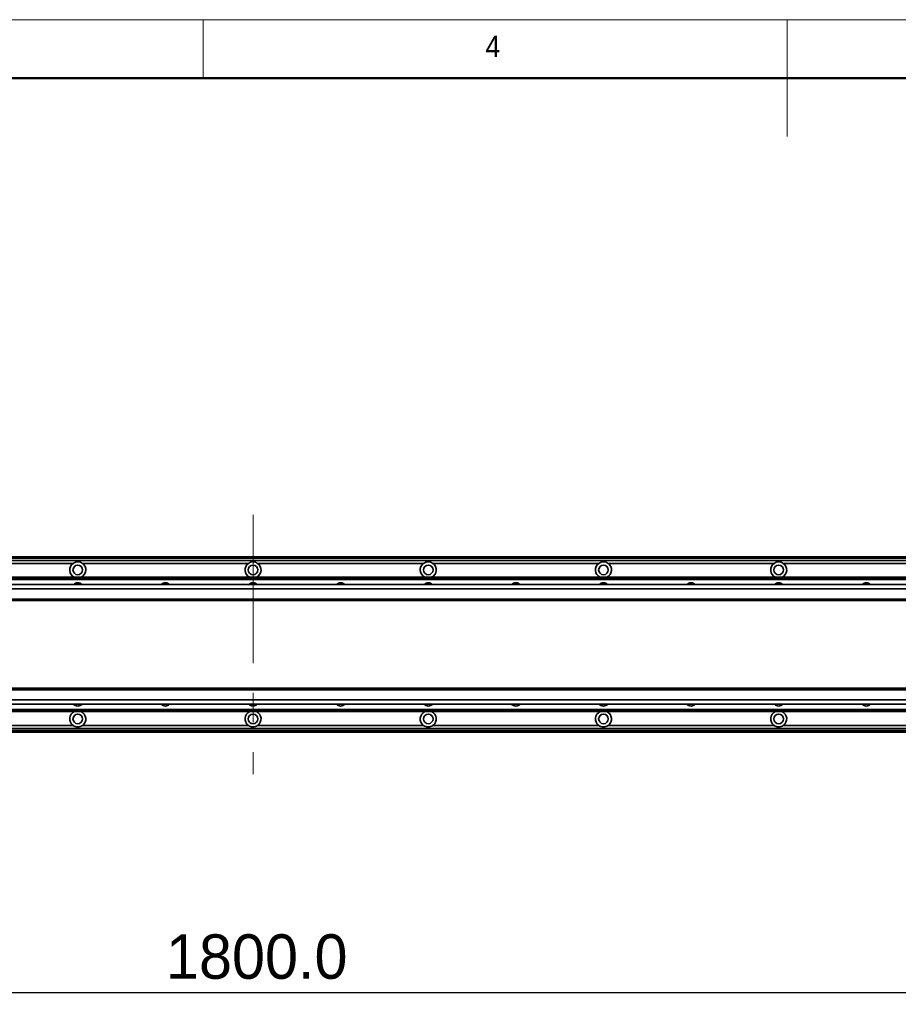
# Model space of a CAD drawing. Header units: millimetres. Extents: x 40 to 3320, y 40 to 2336.
# Tile 8 of 11: x 1154 to 1756, y 1662 to 2336. Entities that reach past the tile are written whole.
import ezdxf

# ---------------------------------------------------------------- set-up
doc = ezdxf.new("R2010")
doc.units = ezdxf.units.MM
doc.header["$LTSCALE"] = 8
doc.linetypes.add('CENTERX2', pattern=[20.32, 12.7, -2.54, 2.54, -2.54])
doc.layers.add('黑色实线', color=7, linetype='Continuous')
doc.styles.add('SLDTEXTSTYLE1', font='Gothic.ttf', dxfattribs={"width": 0.913})
doc.styles.add('SLDTEXTSTYLE8', font='txt')
doc.dimstyles.new('SLDDIMSTYLE5', dxfattribs={"dimtxt": 30.4, "dimasz": 16, "dimexe": 0, "dimexo": 0.0625, "dimgap": 7.6, "dimtad": 2, "dimdec": 1, "dimrnd": 1e-09, "dimzin": 4, "dimdsep": 46, "dimtxsty": 'SLDTEXTSTYLE8', "dimsah": 1, "dimcen": 0.09, "dimadec": 0, "dimazin": 1, "dimtfac": 1, "dimtdec": 1, "dimtofl": 0, "dimtmove": 0, "dimatfit": 3, "dimfxl": 0, "dimfrac": 2, "dimtolj": 1, "dimtzin": 12, "dimarcsym": 0})

# ---------------------------------------------------------------- blocks, each defined once
blk = doc.blocks.new('_D_20')
at = {"layer": '黑色实线'}
for p, q in [((2214.12, 1775.6), (2214.12, 1661.94)), ((414.12, 1771.74), (414.12, 1661.94)), ((414.12, 1669.94), (2214.12, 1669.94))]:
    blk.add_line(p, q, dxfattribs=at)
for points in [[(414.12, 1669.94), (430.12, 1667.54), (430.12, 1672.34)], [(2214.12, 1669.94), (2198.12, 1672.34), (2198.12, 1667.54)]]:
    blk.add_solid(points, dxfattribs=at)
at = {"layer": '黑色实线', "insert": (1254.5, 1709.83), "char_height": 30.4, "attachment_point": 1, "style": 'SLDTEXTSTYLE8'}
blk.add_mtext('1800.0', dxfattribs=at)

msp = doc.modelspace()

# ---------------------------------------------------------------- linework, layer by layer
at = {"color": 7, "linetype": 'Continuous', "lineweight": 18}
for p, q in [((3320, 2336), (40, 2336)), ((1280, 2296), (1280, 2336)), ((1680, 2336), (1680, 2256)), ((80, 2296), (3280, 2296))]:
    msp.add_line(p, q, dxfattribs=at)
at = {"color": 7, "linetype": 'Continuous', "lineweight": 50}
msp.add_line((3280, 2296), (80, 2296), dxfattribs=at)
at = {"color": 7, "linetype": 'Continuous', "lineweight": 35}
for p, q in [((2115.12, 1968.33), (513.12, 1968.33)), ((513.12, 1968.13), (2115.12, 1968.13)), ((513.12, 1967.93), (2115.12, 1967.93)), ((2115.12, 1967.83), (513.12, 1967.83)), ((2115.12, 1965.82), (513.12, 1965.82)), ((1190.95, 1963.82), (1077.29, 1963.82)), ((1310.95, 1963.82), (1197.29, 1963.82)), ((1430.95, 1963.82), (1317.29, 1963.82)), ((1550.95, 1963.82), (1437.29, 1963.82)), ((1670.95, 1963.82), (1557.29, 1963.82)), ((1790.95, 1963.82), (1677.29, 1963.82)), ((2359.62, 1949.33), (268.62, 1949.33)), ((539.12, 1954.32), (2089.12, 1954.32)), ((539.12, 1954.03), (2089.12, 1954.03)), ((539.12, 1953.13), (2089.12, 1953.13)), ((539.12, 1952.84), (2089.12, 1952.84)), ((2359.62, 1946.33), (268.62, 1946.33)), ((2359.62, 1939.33), (268.62, 1939.33)), ((268.62, 1938.33), (2359.62, 1938.33)), ((2359.62, 1878.33), (268.62, 1878.33)), ((2359.62, 1877.33), (268.62, 1877.33)), ((2359.62, 1870.33), (268.62, 1870.33)), ((2359.62, 1867.33), (268.62, 1867.33)), ((539.12, 1863.82), (2089.12, 1863.82)), ((539.12, 1863.52), (2089.12, 1863.52)), ((539.12, 1862.62), (2089.12, 1862.62)), ((539.12, 1862.33), (2089.12, 1862.33)), ((2085.62, 1850.83), (544.62, 1850.83)), ((2085.62, 1848.33), (544.62, 1848.33)), ((1190.95, 1852.83), (1077.29, 1852.83)), ((1310.95, 1852.83), (1197.29, 1852.83)), ((1430.95, 1852.83), (1317.29, 1852.83)), ((1550.95, 1852.83), (1437.29, 1852.83)), ((1670.95, 1852.83), (1557.29, 1852.83)), ((1790.95, 1852.83), (1677.29, 1852.83))]:
    msp.add_line(p, q, dxfattribs=at)
at = {"color": 8, "linetype": 'Continuous', "lineweight": 35}
for p, q in [((2115.12, 1967.33), (513.12, 1967.33)), ((2085.62, 1849.33), (544.62, 1849.33))]:
    msp.add_line(p, q, dxfattribs=at)
at = {"color": 7, "linetype": 'Continuous', "lineweight": 35}
for centre in [(1194.12, 1959.33), (1314.12, 1959.33), (1434.12, 1959.33), (1554.12, 1959.33), (1674.12, 1959.33), (1194.12, 1857.33), (1314.12, 1857.33), (1434.12, 1857.33), (1554.12, 1857.33), (1674.12, 1857.33)]:
    msp.add_circle(centre, 3.3, dxfattribs=at)
for centre, radius, start, end in [((1194.12, 1959.33), 5.5, 125.18979, 245.50882), ((1194.12, 1959.33), 5.5, 294.49118, 54.81021), ((1314.12, 1959.33), 5.5, 125.18979, 245.50882), ((1314.12, 1959.33), 5.5, 294.49118, 54.81021), ((1434.12, 1959.33), 5.5, 125.18979, 245.50882), ((1434.12, 1959.33), 5.5, 294.49118, 54.81021), ((1554.12, 1959.33), 5.5, 125.18979, 245.50882), ((1554.12, 1959.33), 5.5, 294.49118, 54.81021), ((1674.12, 1959.33), 5.5, 125.18979, 245.50882), ((1674.12, 1959.33), 5.5, 294.49118, 54.81021), ((1194.12, 1946.82), 3.75, 41.91572, 138.08428), ((1254.12, 1946.82), 3.75, 41.91572, 138.08428), ((1314.12, 1946.82), 3.75, 41.91572, 138.08428), ((1374.12, 1946.82), 3.75, 41.91572, 138.08428), ((1434.12, 1946.82), 3.75, 41.91572, 138.08428), ((1494.12, 1946.82), 3.75, 41.91572, 138.08428), ((1554.12, 1946.82), 3.75, 41.91572, 138.08428), ((1614.12, 1946.82), 3.75, 41.91572, 138.08428), ((1674.12, 1946.82), 3.75, 41.91572, 138.08428), ((1734.12, 1946.82), 3.75, 41.91572, 138.08428), ((1194.12, 1869.83), 3.75, 221.91572, 318.08428), ((1254.12, 1869.83), 3.75, 221.91572, 318.08428), ((1314.12, 1869.83), 3.75, 221.91572, 318.08428), ((1374.12, 1869.83), 3.75, 221.91572, 318.08428), ((1434.12, 1869.83), 3.75, 221.91572, 318.08428), ((1494.12, 1869.83), 3.75, 221.91572, 318.08428), ((1554.12, 1869.83), 3.75, 221.91572, 318.08428), ((1614.12, 1869.83), 3.75, 221.91572, 318.08428), ((1674.12, 1869.83), 3.75, 221.91572, 318.08428), ((1734.12, 1869.83), 3.75, 221.91572, 318.08428), ((1194.12, 1857.33), 5.5, 114.49118, 234.81021), ((1194.12, 1857.33), 5.5, 305.18979, 65.50882), ((1314.12, 1857.33), 5.5, 114.49118, 234.81021), ((1314.12, 1857.33), 5.5, 305.18979, 65.50882), ((1434.12, 1857.33), 5.5, 114.49118, 234.81021), ((1434.12, 1857.33), 5.5, 305.18979, 65.50882), ((1554.12, 1857.33), 5.5, 114.49118, 234.81021), ((1554.12, 1857.33), 5.5, 305.18979, 65.50882), ((1674.12, 1857.33), 5.5, 114.49118, 234.81021), ((1674.12, 1857.33), 5.5, 305.18979, 65.50882)]:
    msp.add_arc(centre, radius, start, end, dxfattribs=at)
for points, knots in [([(1197.29, 1963.82), (1196.83, 1964.09), (1195.88, 1964.65), (1194.2, 1964.91), (1192.46, 1964.69), (1191.45, 1964.11), (1190.95, 1963.82)], [0, 0, 0, 0, 0.235694, 0.486481, 0.744851, 1, 1, 1, 1]), ([(1317.29, 1963.82), (1316.83, 1964.09), (1315.88, 1964.65), (1314.2, 1964.91), (1312.46, 1964.69), (1311.45, 1964.11), (1310.95, 1963.82)], [0, 0, 0, 0, 0.235682, 0.486473, 0.744847, 1, 1, 1, 1]), ([(1437.29, 1963.82), (1436.83, 1964.09), (1435.88, 1964.65), (1434.2, 1964.91), (1432.46, 1964.69), (1431.45, 1964.11), (1430.95, 1963.82)], [0, 0, 0, 0, 0.235682, 0.486473, 0.744847, 1, 1, 1, 1]), ([(1557.29, 1963.82), (1556.83, 1964.09), (1555.88, 1964.65), (1554.2, 1964.91), (1552.46, 1964.69), (1551.45, 1964.11), (1550.95, 1963.82)], [0, 0, 0, 0, 0.235682, 0.486473, 0.744847, 1, 1, 1, 1]), ([(1677.29, 1963.82), (1676.83, 1964.09), (1675.88, 1964.65), (1674.2, 1964.91), (1672.46, 1964.69), (1671.45, 1964.11), (1670.95, 1963.82)], [0, 0, 0, 0, 0.235682, 0.486473, 0.744847, 1, 1, 1, 1]), ([(1190.95, 1852.83), (1191.41, 1852.56), (1192.36, 1852.01), (1194.04, 1851.75), (1195.79, 1851.96), (1196.79, 1852.54), (1197.29, 1852.83)], [0, 0, 0, 0, 0.235694, 0.486464, 0.744851, 1, 1, 1, 1]), ([(1310.95, 1852.83), (1311.41, 1852.56), (1312.36, 1852.01), (1314.04, 1851.75), (1315.79, 1851.96), (1316.79, 1852.54), (1317.29, 1852.83)], [0, 0, 0, 0, 0.235682, 0.486473, 0.744847, 1, 1, 1, 1]), ([(1430.95, 1852.83), (1431.41, 1852.56), (1432.36, 1852.01), (1434.04, 1851.75), (1435.79, 1851.96), (1436.79, 1852.54), (1437.29, 1852.83)], [0, 0, 0, 0, 0.235682, 0.486473, 0.744847, 1, 1, 1, 1]), ([(1550.95, 1852.83), (1551.41, 1852.56), (1552.36, 1852.01), (1554.04, 1851.75), (1555.79, 1851.96), (1556.79, 1852.54), (1557.29, 1852.83)], [0, 0, 0, 0, 0.235682, 0.486473, 0.744847, 1, 1, 1, 1]), ([(1670.95, 1852.83), (1671.41, 1852.56), (1672.36, 1852.01), (1674.04, 1851.75), (1675.79, 1851.96), (1676.79, 1852.54), (1677.29, 1852.83)], [0, 0, 0, 0, 0.235682, 0.486473, 0.744847, 1, 1, 1, 1])]:
    msp.add_open_spline(points, degree=3, knots=knots, dxfattribs=at)
at = {"layer": '黑色实线', "linetype": 'CENTERX2', "lineweight": 18}
msp.add_line((1314.12, 1997.13), (1314.12, 1819.53), dxfattribs=at)

# ---------------------------------------------------------------- texts
at = {"color": 7, "linetype": 'Continuous', "lineweight": 0, "insert": (1473.33, 2325.17), "char_height": 14.82, "attachment_point": 1, "style": 'SLDTEXTSTYLE1'}
msp.add_mtext('4', dxfattribs=at)

# ---------------------------------------------------------------- dimensions: what is measured, and where the dimension line sits
at = {"layer": '黑色实线'}
dim = msp.add_linear_dim(base=(2214.12, 1669.94), p1=(414.12, 1781.9), p2=(2214.12, 1785.76), dimstyle='SLDDIMSTYLE5', dxfattribs=at)
dim.commit()
dim.dimension.update_dxf_attribs({"geometry": '_D_20', "text_midpoint": (1313.9, 1669.94), "dimtype": 160})

doc.saveas('drawing.dxf')
